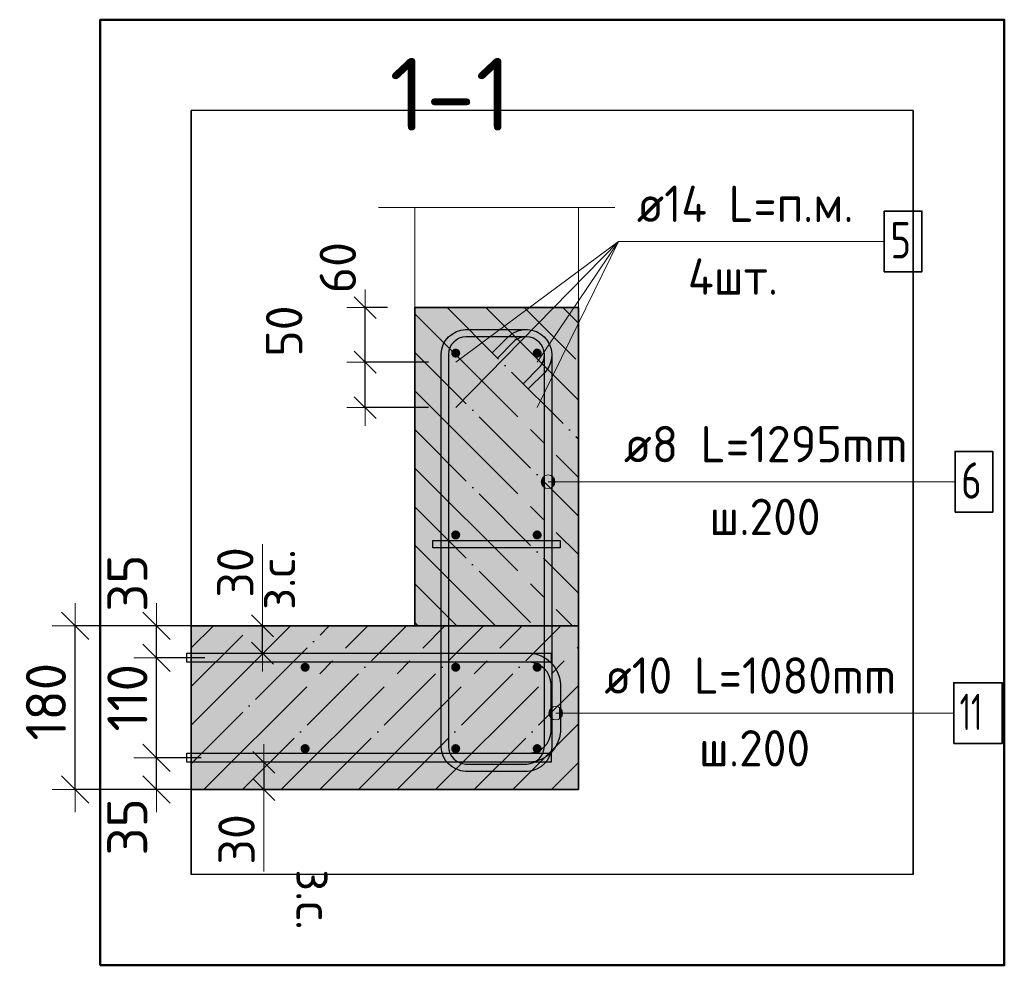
# Model space of a CAD drawing. Header units: millimetres. Extents: x -2995 to 60896, y -2809 to 57831.
# Tile 139 of 169: x 39419 to 40501, y 40489 to 41529. Entities that reach past the tile are written whole.
import ezdxf

# ---------------------------------------------------------------- set-up
doc = ezdxf.new("R2010")
doc.units = ezdxf.units.MM
doc.header["$PDMODE"] = 65
doc.linetypes.add('______11', pattern=[100, 80, -10, 0, -10])
doc.linetypes.add('______5', pattern=[220, 160, -20, 20, -20])
for name, color, linetype, lineweight in [('Standard', 7, 'Continuous', 25), ('Арм.стержн. Арматура края', 96, 'Continuous', 35), ('Арм.стержн. вертикальными 1', 22, 'Continuous', 35), ('Арм.стержн. Доп. арматура', 180, 'Continuous', 35), ('Арм.стержн. Хомут', 240, 'Continuous', 35), ('Арм.стержн.горизонт. 1', 180, 'Continuous', 35), ('Размерная линия_ общее', 7, 'Continuous', 13), ('Размерная линия_ общее_1', 7, 'Continuous', 13)]:
    doc.layers.add(name, color=color, linetype=linetype, lineweight=lineweight)
doc.layers.add('Арм.стержн.Стяжки', color=7, linetype='Continuous', lineweight=35, true_color=0x501e0f)
doc.styles.add('ISOCPEUR', font='ISOCPEUR')
doc.dimstyles.new('DIMSTYLE_15', dxfattribs={"dimtxt": 40, "dimasz": 40, "dimexe": 0, "dimexo": 0, "dimgap": 20, "dimtad": 2, "dimdec": 0, "dimrnd": 5, "dimzin": 12, "dimdsep": 46, "dimtxsty": 'ISOCPEUR', "dimblk1": 'ALL_ML_STRICH', "dimblk2": 'ALL_ML_STRICH', "dimsah": 1, "dimcen": 0, "dimclrd": 7, "dimclre": 256, "dimclrt": 7, "dimadec": 0, "dimazin": 0, "dimtfac": 1, "dimtdec": 0, "dimtix": 1, "dimtmove": 2, "dimatfit": 3, "dimfxl": 0, "dimtvp": 1.2, "dimtzin": 0, "dimlwd": 0, "dimlwe": -3, "dimarcsym": 0})
doc.dimstyles.new('DIMSTYLE_3', dxfattribs={"dimtxt": 44, "dimasz": 50, "dimexe": 0, "dimexo": 0, "dimgap": 22, "dimtad": 2, "dimdec": 0, "dimrnd": 5, "dimzin": 12, "dimdsep": 46, "dimtxsty": 'ISOCPEUR', "dimblk1": 'ALL_ML_STRICH', "dimblk2": 'ALL_ML_STRICH', "dimsah": 1, "dimcen": 0, "dimclrd": 7, "dimclre": 256, "dimclrt": 7, "dimadec": 0, "dimazin": 0, "dimtfac": 1, "dimtdec": 0, "dimtix": 1, "dimtmove": 2, "dimatfit": 3, "dimfxl": 0, "dimtvp": 1.2, "dimtzin": 0, "dimlwd": 0, "dimlwe": -3, "dimarcsym": 0})
doc.dimstyles.new('DIMSTYLE_5', dxfattribs={"dimtxt": 44, "dimasz": 50, "dimexe": 0, "dimexo": 0, "dimgap": 22, "dimtad": 2, "dimdec": 0, "dimrnd": 5, "dimzin": 12, "dimdsep": 46, "dimtxsty": 'ISOCPEUR', "dimblk1": 'ALL_ML_STRICH', "dimblk2": 'ALL_ML_STRICH', "dimsah": 1, "dimcen": 0, "dimclrd": 7, "dimclre": 256, "dimclrt": 7, "dimadec": 0, "dimazin": 0, "dimtfac": 1, "dimtdec": 0, "dimtix": 1, "dimtmove": 2, "dimatfit": 3, "dimfxl": 0, "dimtzin": 0, "dimlwd": 0, "dimlwe": -3, "dimarcsym": 0})
doc.dimstyles.new('DIMSTYLE_8', dxfattribs={"dimtxt": 40, "dimasz": 40, "dimexe": 0, "dimexo": 0.001, "dimgap": 20, "dimtad": 2, "dimdec": 0, "dimrnd": 5, "dimzin": 12, "dimdsep": 46, "dimtxsty": 'ISOCPEUR', "dimblk1": 'ALL_ML_STRICH', "dimblk2": 'ALL_ML_STRICH', "dimsah": 1, "dimcen": 0, "dimse1": 1, "dimse2": 1, "dimclrd": 7, "dimclre": 256, "dimclrt": 7, "dimadec": 0, "dimazin": 0, "dimtfac": 1, "dimtdec": 0, "dimtix": 1, "dimtmove": 2, "dimatfit": 3, "dimfxl": 0, "dimtvp": 1.2, "dimtzin": 0, "dimlwd": 0, "dimlwe": -3, "dimarcsym": 0})

# ---------------------------------------------------------------- blocks, each defined once
blk = doc.blocks.new('ALL_ML_STRICH')
at = {"color": 0, "linetype": 'ByBlock', "lineweight": -2}
for p, q in [((0, -0.5), (0, 0.5)), ((-0.3, -0.3), (0.3, 0.3)), ((-1, 0), (0.5, 0))]:
    blk.add_line(p, q, dxfattribs=at)
blk = doc.blocks.new('*D465')
at = {"layer": 'DEFPOINTS', "color": 7, "linetype": 'Continuous', "lineweight": 13, "transparency": 33554687}
for p in [(39638.6, 40717.4), (39569.4, 40682.4), (39656.5, 40682.4)]:
    blk.add_point(p, dxfattribs=at)
at = {"layer": 'Размерная линия_ общее', "color": 253, "linetype": 'Continuous', "lineweight": -2, "true_color": 0xa0a0a0, "transparency": 33554687}
for p, q in [((39618.6, 40717.4), (39569.4, 40717.4)), ((39636.5, 40682.4), (39569.4, 40682.4))]:
    blk.add_line(p, q, dxfattribs=at)
at = {"layer": 'Размерная линия_ общее', "color": 7, "linetype": 'Continuous', "lineweight": -2, "transparency": 33554687}
blk.add_line((39569.4, 40682.4), (39569.4, 40717.4), dxfattribs=at)
at = {"layer": 'Размерная линия_ общее', "color": 7, "linetype": 'Continuous', "lineweight": 13, "transparency": 33554687, "xscale": 50, "yscale": 50, "zscale": 50}
for p, rotation in [((39569.4, 40717.4), 90), ((39569.4, 40682.4), 270)]:
    blk.add_blockref('ALL_ML_STRICH', p, dxfattribs=dict(at, rotation=rotation))
at = {"layer": 'Размерная линия_ общее', "color": 7, "linetype": 'Continuous', "lineweight": 13, "transparency": 33554687, "insert": (39537.3, 40641.3), "char_height": 44, "width": 88, "attachment_point": 5, "rotation": 90, "style": 'ISOCPEUR'}
blk.add_mtext('\\A1;{35}', dxfattribs=at)
blk = doc.blocks.new('*D466')
at = {"layer": 'DEFPOINTS', "color": 7, "linetype": 'Continuous', "lineweight": 13, "transparency": 33554687}
for p in [(39642.7, 40827.4), (39569.4, 40717.4), (39638.6, 40717.4)]:
    blk.add_point(p, dxfattribs=at)
at = {"layer": 'Размерная линия_ общее', "color": 253, "linetype": 'Continuous', "lineweight": -2, "true_color": 0xa0a0a0, "transparency": 33554687}
for p, q in [((39622.7, 40827.4), (39569.4, 40827.4)), ((39618.6, 40717.4), (39569.4, 40717.4))]:
    blk.add_line(p, q, dxfattribs=at)
at = {"layer": 'Размерная линия_ общее', "color": 7, "linetype": 'Continuous', "lineweight": -2, "transparency": 33554687}
blk.add_line((39569.4, 40717.4), (39569.4, 40827.4), dxfattribs=at)
at = {"layer": 'Размерная линия_ общее', "color": 7, "linetype": 'Continuous', "lineweight": 13, "transparency": 33554687, "xscale": 50, "yscale": 50, "zscale": 50}
for p, rotation in [((39569.4, 40827.4), 90), ((39569.4, 40717.4), 270)]:
    blk.add_blockref('ALL_ML_STRICH', p, dxfattribs=dict(at, rotation=rotation))
at = {"layer": 'Размерная линия_ общее', "color": 7, "linetype": 'Continuous', "lineweight": 13, "transparency": 33554687, "insert": (39537.4, 40783.4), "char_height": 44, "width": 132, "attachment_point": 5, "rotation": 90, "style": 'ISOCPEUR'}
blk.add_mtext('\\A1;{110}', dxfattribs=at)
blk = doc.blocks.new('*D467')
at = {"layer": 'DEFPOINTS', "color": 7, "linetype": 'Continuous', "lineweight": 13, "transparency": 33554687}
for p in [(39648.6, 40862.4), (39569.4, 40827.4), (39642.7, 40827.4)]:
    blk.add_point(p, dxfattribs=at)
at = {"layer": 'Размерная линия_ общее', "color": 253, "linetype": 'Continuous', "lineweight": -2, "true_color": 0xa0a0a0, "transparency": 33554687}
for p, q in [((39628.6, 40862.4), (39569.4, 40862.4)), ((39622.7, 40827.4), (39569.4, 40827.4))]:
    blk.add_line(p, q, dxfattribs=at)
at = {"layer": 'Размерная линия_ общее', "color": 7, "linetype": 'Continuous', "lineweight": -2, "transparency": 33554687}
blk.add_line((39569.4, 40827.4), (39569.4, 40862.4), dxfattribs=at)
at = {"layer": 'Размерная линия_ общее', "color": 7, "linetype": 'Continuous', "lineweight": 13, "transparency": 33554687, "xscale": 50, "yscale": 50, "zscale": 50}
for p, rotation in [((39569.4, 40862.4), 90), ((39569.4, 40827.4), 270)]:
    blk.add_blockref('ALL_ML_STRICH', p, dxfattribs=dict(at, rotation=rotation))
at = {"layer": 'Размерная линия_ общее', "color": 7, "linetype": 'Continuous', "lineweight": 13, "transparency": 33554687, "insert": (39537.4, 40909.4), "char_height": 44, "width": 88, "attachment_point": 5, "rotation": 90, "style": 'ISOCPEUR'}
blk.add_mtext('\\A1;{35}', dxfattribs=at)
blk = doc.blocks.new('*D468')
at = {"layer": 'DEFPOINTS', "color": 7, "linetype": 'Continuous', "lineweight": 13, "transparency": 33554687}
for p in [(39643, 40862.4), (39479.9, 40682.4), (39636.5, 40682.4)]:
    blk.add_point(p, dxfattribs=at)
at = {"layer": 'Размерная линия_ общее', "color": 253, "linetype": 'Continuous', "lineweight": -2, "true_color": 0xa0a0a0, "transparency": 33554687}
for p, q in [((39623, 40862.4), (39479.9, 40862.4)), ((39616.5, 40682.4), (39479.9, 40682.4))]:
    blk.add_line(p, q, dxfattribs=at)
at = {"layer": 'Размерная линия_ общее', "color": 7, "linetype": 'Continuous', "lineweight": -2, "transparency": 33554687}
blk.add_line((39479.9, 40682.4), (39479.9, 40862.4), dxfattribs=at)
at = {"layer": 'Размерная линия_ общее', "color": 7, "linetype": 'Continuous', "lineweight": 13, "transparency": 33554687, "xscale": 50, "yscale": 50, "zscale": 50}
for p, rotation in [((39479.9, 40862.4), 90), ((39479.9, 40682.4), 270)]:
    blk.add_blockref('ALL_ML_STRICH', p, dxfattribs=dict(at, rotation=rotation))
at = {"layer": 'Размерная линия_ общее', "color": 7, "linetype": 'Continuous', "lineweight": 13, "transparency": 33554687, "insert": (39447.9, 40779), "char_height": 44, "width": 132, "attachment_point": 5, "rotation": 90, "style": 'ISOCPEUR'}
blk.add_mtext('\\A1;{180}', dxfattribs=at)
blk = doc.blocks.new('*D469')
at = {"layer": 'DEFPOINTS', "color": 7, "linetype": 'Continuous', "lineweight": 13, "transparency": 33554687}
for p in [(39678.6, 40712.4), (39687.4, 40712.4), (39678.6, 40682.4)]:
    blk.add_point(p, dxfattribs=at)
at = {"layer": 'Размерная линия_ общее_1', "color": 7, "linetype": 'Continuous', "lineweight": -2, "transparency": 33554687}
blk.add_line((39687.4, 40712.4), (39687.4, 40682.4), dxfattribs=at)
at = {"layer": 'Размерная линия_ общее_1', "color": 7, "linetype": 'Continuous', "lineweight": 13, "transparency": 33554687, "xscale": 40, "yscale": 40, "zscale": 40}
for p, rotation in [((39687.4, 40712.4), 90), ((39687.4, 40682.4), 270)]:
    blk.add_blockref('ALL_ML_STRICH', p, dxfattribs=dict(at, rotation=rotation))
at = {"layer": 'Размерная линия_ общее_1', "color": 7, "linetype": 'Continuous', "lineweight": 13, "transparency": 33554687, "insert": (39657.4, 40627.6), "char_height": 40, "width": 80, "attachment_point": 5, "rotation": 90, "style": 'ISOCPEUR'}
blk.add_mtext('\\A1;{30}', dxfattribs=at)
at = {"layer": 'Размерная линия_ общее_1', "color": 7, "linetype": 'Continuous', "lineweight": 13, "transparency": 33554687, "insert": (39763.1, 40594.8), "char_height": 40, "width": 2, "attachment_point": 1, "rotation": 270, "line_spacing_factor": 0.60241, "style": 'ISOCPEUR'}
blk.add_mtext('з.с.', dxfattribs=at)
blk = doc.blocks.new('*D470')
at = {"layer": 'DEFPOINTS', "color": 7, "linetype": 'Continuous', "lineweight": 13, "transparency": 33554687}
for p in [(39677.3, 40862.4), (39677.3, 40832.4), (39686, 40832.4)]:
    blk.add_point(p, dxfattribs=at)
at = {"layer": 'Размерная линия_ общее_1', "color": 7, "linetype": 'Continuous', "lineweight": -2, "transparency": 33554687}
blk.add_line((39686, 40832.4), (39686, 40862.4), dxfattribs=at)
at = {"layer": 'Размерная линия_ общее_1', "color": 7, "linetype": 'Continuous', "lineweight": 13, "transparency": 33554687, "xscale": 40, "yscale": 40, "zscale": 40}
for p, rotation in [((39686, 40862.4), 90), ((39686, 40832.4), 270)]:
    blk.add_blockref('ALL_ML_STRICH', p, dxfattribs=dict(at, rotation=rotation))
at = {"layer": 'Размерная линия_ общее_1', "color": 7, "linetype": 'Continuous', "lineweight": 13, "transparency": 33554687, "insert": (39681.8, 40880), "char_height": 40, "width": 2, "attachment_point": 1, "rotation": 90, "line_spacing_factor": 0.60241, "style": 'ISOCPEUR'}
blk.add_mtext('з.с.', dxfattribs=at)
at = {"layer": 'Размерная линия_ общее_1', "color": 7, "linetype": 'Continuous', "lineweight": 13, "transparency": 33554687, "insert": (39656, 40921.2), "char_height": 40, "width": 80, "attachment_point": 5, "rotation": 90, "style": 'ISOCPEUR'}
blk.add_mtext('\\A1;{30}', dxfattribs=at)
blk = doc.blocks.new('*D471')
at = {"layer": 'DEFPOINTS', "color": 7, "linetype": 'Continuous', "lineweight": 13, "transparency": 33554687}
for p in [(39898.3, 41152.4), (39798.7, 41102.4), (39898.3, 41102.4)]:
    blk.add_point(p, dxfattribs=at)
at = {"layer": 'Размерная линия_ общее_1', "color": 253, "linetype": 'Continuous', "lineweight": -2, "true_color": 0xa0a0a0, "transparency": 33554687}
for p, q in [((39868.3, 41152.4), (39798.7, 41152.4)), ((39868.3, 41102.4), (39798.7, 41102.4))]:
    blk.add_line(p, q, dxfattribs=at)
at = {"layer": 'Размерная линия_ общее_1', "color": 7, "linetype": 'Continuous', "lineweight": -2, "transparency": 33554687}
blk.add_line((39798.7, 41102.4), (39798.7, 41152.4), dxfattribs=at)
at = {"layer": 'Размерная линия_ общее_1', "color": 7, "linetype": 'Continuous', "lineweight": 13, "transparency": 33554687, "xscale": 40, "yscale": 40, "zscale": 40}
for p, rotation in [((39798.7, 41152.4), 90), ((39798.7, 41102.4), 270)]:
    blk.add_blockref('ALL_ML_STRICH', p, dxfattribs=dict(at, rotation=rotation))
at = {"layer": 'Размерная линия_ общее_1', "color": 7, "linetype": 'Continuous', "lineweight": 13, "transparency": 33554687, "insert": (39709.7, 41186.6), "char_height": 40, "width": 80, "attachment_point": 5, "rotation": 90, "style": 'ISOCPEUR'}
blk.add_mtext('\\A1;{50}', dxfattribs=at)
blk = doc.blocks.new('*D472')
at = {"layer": 'DEFPOINTS', "color": 7, "linetype": 'Continuous', "lineweight": 13, "transparency": 33554687}
for p in [(39853.3, 41212.4), (39798.7, 41152.4), (39898.3, 41152.4)]:
    blk.add_point(p, dxfattribs=at)
at = {"layer": 'Размерная линия_ общее_1', "color": 253, "linetype": 'Continuous', "lineweight": -2, "true_color": 0xa0a0a0, "transparency": 33554687}
for p, q in [((39823.3, 41212.4), (39798.7, 41212.4)), ((39868.3, 41152.4), (39798.7, 41152.4))]:
    blk.add_line(p, q, dxfattribs=at)
at = {"layer": 'Размерная линия_ общее_1', "color": 7, "linetype": 'Continuous', "lineweight": -2, "transparency": 33554687}
blk.add_line((39798.7, 41152.4), (39798.7, 41212.4), dxfattribs=at)
at = {"layer": 'Размерная линия_ общее_1', "color": 7, "linetype": 'Continuous', "lineweight": 13, "transparency": 33554687, "xscale": 40, "yscale": 40, "zscale": 40}
for p, rotation in [((39798.7, 41212.4), 90), ((39798.7, 41152.4), 270)]:
    blk.add_blockref('ALL_ML_STRICH', p, dxfattribs=dict(at, rotation=rotation))
at = {"layer": 'Размерная линия_ общее_1', "color": 7, "linetype": 'Continuous', "lineweight": 13, "transparency": 33554687, "insert": (39768.7, 41256.4), "char_height": 40, "width": 80, "attachment_point": 5, "rotation": 90, "style": 'ISOCPEUR'}
blk.add_mtext('\\A1;{60}', dxfattribs=at)

msp = doc.modelspace()

# ---------------------------------------------------------------- hatches: boundary and pattern name
at = {"linetype": 'Continuous', "lineweight": -3, "transparency": 33554687}
msp.add_hatch(color=7, dxfattribs=at).paths.add_polyline_path([(39853.3, 40862.4), (40033.3, 40862.4), (40033.3, 41212.4), (39853.3, 41212.4)])
at = {"layer": 'Арм.стержн. Арматура края', "linetype": 'Continuous', "lineweight": 13, "transparency": 33554687}
for points in [[(40001.8, 40762.7), (40001.8, 40770.2), (40000.8, 40766.4)], [(40004.5, 40760), (40004.5, 40772.9), (40001.8, 40770.2)], [(40004.5, 40760), (40001.8, 40770.2), (40001.8, 40762.7)], [(40008.3, 40758.9), (40008.3, 40773.9), (40004.5, 40772.9)], [(40008.3, 40758.9), (40004.5, 40772.9), (40004.5, 40760)], [(40012, 40760), (40012, 40772.9), (40008.3, 40773.9)], [(40012, 40760), (40008.3, 40773.9), (40008.3, 40758.9)], [(40014.7, 40762.7), (40014.7, 40770.2), (40012, 40772.9)], [(40014.7, 40762.7), (40012, 40772.9), (40012, 40760)], [(40014.7, 40770.2), (40014.7, 40762.7), (40015.8, 40766.4)]]:
    msp.add_hatch(color=7, dxfattribs=at).paths.add_polyline_path(points)
at = {"layer": 'Арм.стержн. вертикальными 1', "linetype": 'Continuous', "lineweight": 50, "transparency": 33554687}
for points in [[(39903.3, 41162.4), (39902.9, 41164.3), (39901.8, 41165.9), (39900.2, 41167), (39898.3, 41167.4), (39896.3, 41167), (39894.7, 41165.9), (39893.6, 41164.3), (39893.3, 41162.4), (39893.6, 41160.5), (39894.7, 41158.9), (39896.3, 41157.8), (39898.3, 41157.4), (39900.2, 41157.8), (39901.8, 41158.9), (39902.9, 41160.5)], [(39992.8, 41162.4), (39992.4, 41164.3), (39991.3, 41165.9), (39989.7, 41167), (39987.8, 41167.4), (39985.9, 41167), (39984.3, 41165.9), (39983.2, 41164.3), (39982.8, 41162.4), (39983.2, 41160.5), (39984.3, 41158.9), (39985.9, 41157.8), (39987.8, 41157.4), (39989.7, 41157.8), (39991.3, 41158.9), (39992.4, 41160.5)], [(39903.3, 40962.4), (39902.9, 40964.3), (39901.8, 40965.9), (39900.2, 40967), (39898.3, 40967.4), (39896.3, 40967), (39894.7, 40965.9), (39893.6, 40964.3), (39893.3, 40962.4), (39893.6, 40960.5), (39894.7, 40958.9), (39896.3, 40957.8), (39898.3, 40957.4), (39900.2, 40957.8), (39901.8, 40958.9), (39902.9, 40960.5)], [(39992.8, 40962.4), (39992.4, 40964.3), (39991.3, 40965.9), (39989.7, 40967), (39987.8, 40967.4), (39985.9, 40967), (39984.3, 40965.9), (39983.2, 40964.3), (39982.8, 40962.4), (39983.2, 40960.5), (39984.3, 40958.9), (39985.9, 40957.8), (39987.8, 40957.4), (39989.7, 40957.8), (39991.3, 40958.9), (39992.4, 40960.5)], [(39737.8, 40816.9), (39737.4, 40818.8), (39736.3, 40820.4), (39734.7, 40821.5), (39732.8, 40821.9), (39730.8, 40821.5), (39729.2, 40820.4), (39728.1, 40818.8), (39727.8, 40816.9), (39728.1, 40815), (39729.2, 40813.4), (39730.8, 40812.3), (39732.8, 40811.9), (39734.7, 40812.3), (39736.3, 40813.4), (39737.4, 40815)], [(39903.3, 40816.9), (39902.9, 40818.8), (39901.8, 40820.4), (39900.2, 40821.5), (39898.3, 40821.9), (39896.3, 40821.5), (39894.7, 40820.4), (39893.6, 40818.8), (39893.3, 40816.9), (39893.6, 40815), (39894.7, 40813.4), (39896.3, 40812.3), (39898.3, 40811.9), (39900.2, 40812.3), (39901.8, 40813.4), (39902.9, 40815)], [(39992.8, 40816.9), (39992.4, 40818.8), (39991.3, 40820.4), (39989.7, 40821.5), (39987.8, 40821.9), (39985.9, 40821.5), (39984.3, 40820.4), (39983.2, 40818.8), (39982.8, 40816.9), (39983.2, 40815), (39984.3, 40813.4), (39985.9, 40812.3), (39987.8, 40811.9), (39989.7, 40812.3), (39991.3, 40813.4), (39992.4, 40815)], [(39737.8, 40727.4), (39737.4, 40729.3), (39736.3, 40730.9), (39734.7, 40732), (39732.8, 40732.4), (39730.8, 40732), (39729.2, 40730.9), (39728.1, 40729.3), (39727.8, 40727.4), (39728.1, 40725.5), (39729.2, 40723.8), (39730.8, 40722.8), (39732.8, 40722.4), (39734.7, 40722.8), (39736.3, 40723.8), (39737.4, 40725.5)], [(39903.3, 40727.4), (39902.9, 40729.3), (39901.8, 40730.9), (39900.2, 40732), (39898.3, 40732.4), (39896.3, 40732), (39894.7, 40730.9), (39893.6, 40729.3), (39893.3, 40727.4), (39893.6, 40725.5), (39894.7, 40723.8), (39896.3, 40722.8), (39898.3, 40722.4), (39900.2, 40722.8), (39901.8, 40723.8), (39902.9, 40725.5)], [(39992.8, 40727.4), (39992.4, 40729.3), (39991.3, 40730.9), (39989.7, 40732), (39987.8, 40732.4), (39985.9, 40732), (39984.3, 40730.9), (39983.2, 40729.3), (39982.8, 40727.4), (39983.2, 40725.5), (39984.3, 40723.8), (39985.9, 40722.8), (39987.8, 40722.4), (39989.7, 40722.8), (39991.3, 40723.8), (39992.4, 40725.5)]]:
    msp.add_hatch(color=4, dxfattribs=at).paths.add_polyline_path(points)
at = {"layer": 'Арм.стержн. Доп. арматура', "linetype": 'Continuous', "lineweight": 50, "transparency": 33554687}
for points in [[(39905.3, 41152.4), (39904.7, 41155.1), (39903.2, 41157.4), (39900.9, 41158.9), (39898.3, 41159.4), (39895.6, 41158.9), (39893.3, 41157.4), (39891.8, 41155.1), (39891.3, 41152.4), (39891.8, 41149.7), (39893.3, 41147.5), (39895.6, 41145.9), (39898.3, 41145.4), (39900.9, 41145.9), (39903.2, 41147.5), (39904.7, 41149.7)], [(39994.8, 41152.4), (39994.3, 41155.1), (39992.7, 41157.4), (39990.5, 41158.9), (39987.8, 41159.4), (39985.1, 41158.9), (39982.8, 41157.4), (39981.3, 41155.1), (39980.8, 41152.4), (39981.3, 41149.7), (39982.8, 41147.5), (39985.1, 41145.9), (39987.8, 41145.4), (39990.5, 41145.9), (39992.7, 41147.5), (39994.3, 41149.7)], [(39905.3, 41102.4), (39904.7, 41105.1), (39903.2, 41107.4), (39900.9, 41108.9), (39898.3, 41109.4), (39895.6, 41108.9), (39893.3, 41107.4), (39891.8, 41105.1), (39891.3, 41102.4), (39891.8, 41099.7), (39893.3, 41097.5), (39895.6, 41095.9), (39898.3, 41095.4), (39900.9, 41095.9), (39903.2, 41097.5), (39904.7, 41099.7)], [(39994.8, 41102.4), (39994.3, 41105.1), (39992.7, 41107.4), (39990.5, 41108.9), (39987.8, 41109.4), (39985.1, 41108.9), (39982.8, 41107.4), (39981.3, 41105.1), (39980.8, 41102.4), (39981.3, 41099.7), (39982.8, 41097.5), (39985.1, 41095.9), (39987.8, 41095.4), (39990.5, 41095.9), (39992.7, 41097.5), (39994.3, 41099.7)]]:
    msp.add_hatch(color=7, dxfattribs=at).paths.add_polyline_path(points)
at = {"layer": 'Арм.стержн. Хомут', "linetype": 'Continuous', "lineweight": 13, "transparency": 33554687}
for points in [[(39993.3, 41017.2), (39993.3, 41024.7), (39992.3, 41020.9)], [(39996, 41014.5), (39996, 41027.4), (39993.3, 41024.7)], [(39996, 41014.5), (39993.3, 41024.7), (39993.3, 41017.2)], [(39999.8, 41013.4), (39999.8, 41028.4), (39996, 41027.4)], [(39999.8, 41013.4), (39996, 41027.4), (39996, 41014.5)], [(40003.5, 41014.5), (40003.5, 41027.4), (39999.8, 41028.4)], [(40003.5, 41014.5), (39999.8, 41028.4), (39999.8, 41013.4)], [(40006.2, 41017.2), (40006.2, 41024.7), (40003.5, 41027.4)], [(40006.2, 41017.2), (40003.5, 41027.4), (40003.5, 41014.5)], [(40006.2, 41024.7), (40006.2, 41017.2), (40007.3, 41020.9)]]:
    msp.add_hatch(color=7, dxfattribs=at).paths.add_polyline_path(points)
at = {"layer": 'Размерная линия_ общее', "linetype": 'Continuous', "lineweight": -3, "true_color": 0xc7c7c7, "transparency": 33554687}
msp.add_hatch(color=9, dxfattribs=at).paths.add_polyline_path([(40033.3, 40682.4), (40033.3, 40862.4), (39607.6, 40862.4), (39607.6, 40682.4)])

# ---------------------------------------------------------------- linework, layer by layer
at = {"color": 7, "linetype": 'Continuous', "lineweight": 35, "transparency": 33554687}
for p, q in [((39853.3, 41212.4), (39853.3, 40862.4)), ((40033.3, 41212.4), (39853.3, 41212.4)), ((40033.3, 40862.4), (40033.3, 41212.4)), ((39853.3, 40862.4), (40033.3, 40862.4))]:
    msp.add_line(p, q, dxfattribs=at)
at = {"color": 253, "linetype": '______5', "lineweight": -3, "true_color": 0xababab, "transparency": 33554687}
for p, q in [((39853.3, 41205.6), (40033.3, 41025.6)), ((39931.3, 41212.4), (40033.3, 41110.5)), ((40016.2, 41212.4), (40033.3, 41195.3)), ((39853.3, 41120.8), (40033.3, 40940.8)), ((39853.3, 41035.9), (40026.8, 40862.4)), ((39853.3, 40951), (39941.9, 40862.4)), ((39853.3, 40866.2), (39857, 40862.4))]:
    msp.add_line(p, q, dxfattribs=at)
at = {"color": 253, "linetype": '______11', "lineweight": -3, "true_color": 0xababab, "transparency": 33554687}
for p, q in [((39888.9, 41212.4), (40033.3, 41068)), ((39973.7, 41212.4), (40033.3, 41152.9)), ((39853.3, 41163.2), (40033.3, 40983.2)), ((39853.3, 41078.3), (40033.3, 40898.3)), ((39853.3, 40993.5), (39984.3, 40862.4)), ((39853.3, 40908.6), (39899.5, 40862.4))]:
    msp.add_line(p, q, dxfattribs=at)
at = {"layer": 'Standard', "color": 52, "linetype": 'Continuous', "lineweight": -3, "transparency": 33554687}
for p, q in [((40401.3, 41429.1), (39607.6, 41429.1)), ((40401.3, 41429.1), (39607.6, 41429.1)), ((39607.6, 41429.1), (39607.6, 40589.1)), ((39607.6, 40589.1), (39607.6, 41429.1)), ((40401.3, 41429.1), (40401.3, 40589.1)), ((40401.3, 40589.1), (40401.3, 41429.1)), ((40401.3, 40589.1), (39607.6, 40589.1)), ((40401.3, 40589.1), (39607.6, 40589.1))]:
    msp.add_line(p, q, dxfattribs=at)
at = {"layer": 'Standard', "color": 7, "linetype": 'Continuous', "lineweight": 13, "transparency": 33554687}
for p, q in [((39813.3, 41322.4), (40073.3, 41322.4)), ((39686, 40862.4), (39686, 40952.4)), ((39687.4, 40682.4), (39687.4, 40592.4))]:
    msp.add_line(p, q, dxfattribs=at)
at = {"layer": 'Standard', "color": 7, "linetype": 'Continuous', "lineweight": 50, "transparency": 33554687}
msp.add_lwpolyline([(39507.6, 40489.1), (40501.3, 40489.1), (40501.3, 41529.1), (39507.6, 41529.1), (39507.6, 40489.1)], dxfattribs=at)
at = {"layer": 'Standard', "color": 7, "linetype": 'Continuous', "lineweight": 13, "transparency": 33554687}
msp.add_lwpolyline([(40033.3, 41212.4), (39853.3, 41212.4), (39853.3, 41322.4), (40033.3, 41322.4), (40033.3, 41212.4)], close=True, dxfattribs=at)
at = {"layer": 'Арм.стержн. Арматура края', "color": 7, "linetype": 'Continuous', "lineweight": 13, "transparency": 33554687}
for p, q in [((40008.3, 40773.9), (40008.3, 40773.9)), ((40000.8, 40766.4), (40000.8, 40766.4)), ((40041.7, 40766.4), (40008.3, 40766.4)), ((40008.3, 40758.9), (40008.3, 40758.9)), ((40015.8, 40766.4), (40015.8, 40766.4)), ((40041.7, 40766.4), (40445.7, 40766.4))]:
    msp.add_line(p, q, dxfattribs=at)
at = {"layer": 'Арм.стержн. Арматура края', "color": 4, "linetype": 'Continuous', "lineweight": 25, "transparency": 33554687}
msp.add_lwpolyline([(39602.6, 40722.4), (39979.2, 40722.4), (39983.7, 40723), (39988.3, 40724.5), (39992.5, 40726.9), (39995.9, 40729.7), (39998.8, 40733.2), (40001.1, 40737.3), (40002.6, 40741.9), (40003.3, 40746.4), (40003.3, 40798.4), (40002.6, 40802.9), (40001.1, 40807.5), (39998.8, 40811.7), (39995.9, 40815.1), (39992.5, 40817.9), (39988.3, 40820.3), (39983.7, 40821.8), (39979.2, 40822.4), (39602.6, 40822.4), (39602.6, 40832.4), (39979.9, 40832.4), (39986, 40831.6), (39992.4, 40829.5), (39998.2, 40826.2), (40003, 40822.2), (40007, 40817.4), (40010.3, 40811.5), (40012.4, 40805.2), (40013.3, 40799.1), (40013.3, 40745.8), (40012.4, 40739.7), (40010.3, 40733.3), (40007, 40727.5), (40003, 40722.6), (39998.2, 40718.6), (39992.4, 40715.3), (39986, 40713.3), (39979.9, 40712.4), (39602.6, 40712.4), (39602.6, 40722.4)], dxfattribs=at)
at = {"layer": 'Арм.стержн. Арматура края', "color": 7, "linetype": 'Continuous', "lineweight": 35, "transparency": 33554687}
msp.add_lwpolyline([(40445.7, 40733.1), (40499, 40733.1), (40499, 40799.8), (40445.7, 40799.8), (40445.7, 40733.1)], dxfattribs=at)
at = {"layer": 'Арм.стержн. Арматура края', "color": 7, "linetype": 'Continuous', "lineweight": 13, "transparency": 33554687}
msp.add_circle((40008.3, 40766.4), 7.5, dxfattribs=at)
at = {"layer": 'Арм.стержн. Доп. арматура', "color": 7, "linetype": 'Continuous', "lineweight": 13, "transparency": 33554687}
for q in [(39898.3, 41102.4), (39898.3, 41152.4), (39987.8, 41152.4), (39987.8, 41102.4), (40369.4, 41285.3)]:
    msp.add_line((40077.4, 41285.3), q, dxfattribs=at)
at = {"layer": 'Арм.стержн. Доп. арматура', "color": 7, "linetype": 'Continuous', "lineweight": 35, "transparency": 33554687}
msp.add_lwpolyline([(40369.4, 41251.9), (40410.7, 41251.9), (40410.7, 41318.6), (40369.4, 41318.6), (40369.4, 41251.9)], dxfattribs=at)
at = {"layer": 'Арм.стержн. Хомут', "color": 7, "linetype": 'Continuous', "lineweight": 13, "transparency": 33554687}
for p, q in [((39992.3, 41020.9), (39992.3, 41020.9)), ((39999.8, 41028.4), (39999.8, 41028.4)), ((40063.2, 41020.9), (39999.8, 41020.9)), ((40007.3, 41020.9), (40007.3, 41020.9)), ((40063.2, 41020.9), (40447.2, 41020.9)), ((39999.8, 41013.4), (39999.8, 41013.4))]:
    msp.add_line(p, q, dxfattribs=at)
at = {"layer": 'Арм.стержн. Хомут', "color": 40, "linetype": 'Continuous', "lineweight": 25, "transparency": 33554687}
msp.add_lwpolyline([(39972.3, 41128.7), (39990.2, 41146.5), (39991.4, 41148), (39992.5, 41149.5), (39993.5, 41151.1), (39994.3, 41152.8), (39994.9, 41154.5), (39995.4, 41156.3), (39995.7, 41158.1), (39995.8, 41160), (39995.8, 41161.2), (39995.3, 41164.8), (39994.1, 41168.5), (39992.2, 41171.8), (39989.9, 41174.5), (39987.2, 41176.8), (39983.8, 41178.7), (39980.2, 41179.9), (39976.6, 41180.4), (39909.5, 41180.4), (39905.9, 41179.9), (39902.2, 41178.7), (39898.9, 41176.8), (39896.1, 41174.5), (39893.8, 41171.8), (39892, 41168.5), (39890.8, 41164.8), (39890.3, 41161.2), (39890.3, 40729.6), (39890.8, 40726), (39892, 40722.3), (39893.8, 40719), (39896.1, 40716.2), (39898.9, 40714), (39902.2, 40712.1), (39905.9, 40710.9), (39909.5, 40710.4), (39976.6, 40710.4), (39980.2, 40710.9), (39983.8, 40712.1), (39987.2, 40714), (39989.9, 40716.2), (39992.2, 40719), (39994.1, 40722.3), (39995.3, 40726), (39995.8, 40729.6), (39995.8, 41161.2), (39995.3, 41164.8), (39994.1, 41168.5), (39992.2, 41171.8), (39989.9, 41174.5), (39987.2, 41176.8), (39983.8, 41178.7), (39980.2, 41179.9), (39976.6, 41180.4), (39975.4, 41180.4), (39973.5, 41180.3), (39971.7, 41180), (39969.9, 41179.5), (39968.1, 41178.9), (39966.5, 41178.1), (39964.9, 41177.2), (39963.3, 41176.1), (39961.9, 41174.8), (39944.1, 41157), (39938.4, 41162.6), (39956.5, 41180.7), (39958.4, 41182.3), (39960.5, 41183.9), (39962.7, 41185.2), (39965.1, 41186.3), (39967.5, 41187.2), (39970, 41187.8), (39972.6, 41188.2), (39975.1, 41188.4), (39977.1, 41188.4), (39982, 41187.7), (39987.1, 41186.1), (39991.7, 41183.4), (39995.6, 41180.2), (39998.8, 41176.4), (40001.4, 41171.7), (40003.1, 41166.6), (40003.8, 41161.7), (40003.8, 40729.1), (40003.1, 40724.2), (40001.4, 40719.1), (39998.8, 40714.4), (39995.6, 40710.6), (39991.7, 40707.4), (39987.1, 40704.7), (39982, 40703.1), (39977.1, 40702.4), (39908.9, 40702.4), (39904.1, 40703.1), (39899, 40704.7), (39894.3, 40707.4), (39890.4, 40710.6), (39887.2, 40714.4), (39884.6, 40719.1), (39882.9, 40724.2), (39882.3, 40729.1), (39882.3, 41161.7), (39882.9, 41166.6), (39884.6, 41171.7), (39887.2, 41176.4), (39890.4, 41180.2), (39894.3, 41183.4), (39899, 41186.1), (39904.1, 41187.7), (39908.9, 41188.4), (39977.1, 41188.4), (39982, 41187.7), (39987.1, 41186.1), (39991.7, 41183.4), (39995.6, 41180.2), (39998.8, 41176.4), (40001.4, 41171.7), (40003.1, 41166.6), (40003.8, 41161.7), (40003.8, 41159.7), (40003.6, 41157.2), (40003.2, 41154.6), (40002.5, 41152.1), (40001.7, 41149.7), (40000.6, 41147.4), (39999.2, 41145.1), (39997.7, 41143), (39996.1, 41141.1), (39978, 41123), (39972.3, 41128.7)], dxfattribs=at)
at = {"layer": 'Арм.стержн. Хомут', "color": 7, "linetype": 'Continuous', "lineweight": 35, "transparency": 33554687}
msp.add_lwpolyline([(40447.2, 40987.6), (40488.6, 40987.6), (40488.6, 41054.3), (40447.2, 41054.3), (40447.2, 40987.6)], dxfattribs=at)
at = {"layer": 'Арм.стержн. Хомут', "color": 7, "linetype": 'Continuous', "lineweight": 13, "transparency": 33554687}
msp.add_circle((39999.8, 41020.9), 7.5, dxfattribs=at)
at = {"layer": 'Арм.стержн.горизонт. 1', "color": 52, "linetype": 'Continuous', "lineweight": 25, "transparency": 33554687}
for p, q in [((40033.3, 40862.4), (40033.3, 40862.4)), ((40033.3, 40682.4), (40033.3, 40682.4))]:
    msp.add_line(p, q, dxfattribs=at)
at = {"layer": 'Арм.стержн.горизонт. 1', "color": 4, "linetype": 'Continuous', "lineweight": 25, "transparency": 33554687}
for points in [[(40003.3, 40822.4), (39602.6, 40822.4), (39602.6, 40832.4), (40003.3, 40832.4), (40003.3, 40822.4)], [(40003.3, 40712.4), (39602.6, 40712.4), (39602.6, 40722.4), (40003.3, 40722.4), (40003.3, 40712.4)]]:
    msp.add_lwpolyline(points, dxfattribs=at)
at = {"layer": 'Арм.стержн.Стяжки', "color": 40, "linetype": 'Continuous', "lineweight": 25, "transparency": 33554687}
msp.add_lwpolyline([(39873.2, 40956.4), (40013.2, 40956.4), (40013.2, 40948.4), (39873.2, 40948.4), (39873.2, 40956.4)], dxfattribs=at)
at = {"layer": 'Размерная линия_ общее', "color": 7, "linetype": 'Continuous', "lineweight": 25, "transparency": 33554687}
msp.add_line((39607.6, 40632.4), (39607.6, 40912.4), dxfattribs=at)
at = {"layer": 'Размерная линия_ общее', "color": 253, "linetype": '______11', "lineweight": -3, "true_color": 0xababab, "transparency": 33554687}
for p, q in [((39607.6, 40795.6), (39674.4, 40862.4)), ((39607.6, 40710.8), (39759.2, 40862.4)), ((39664.1, 40682.4), (39844.1, 40862.4)), ((39748.9, 40682.4), (39928.9, 40862.4)), ((39833.8, 40682.4), (40013.8, 40862.4)), ((39918.6, 40682.4), (40033.3, 40797)), ((40003.5, 40682.4), (40033.3, 40712.2))]:
    msp.add_line(p, q, dxfattribs=at)
at = {"layer": 'Размерная линия_ общее', "color": 253, "linetype": '______5', "lineweight": -3, "true_color": 0xababab, "transparency": 33554687}
for p, q in [((39607.6, 40838.1), (39631.9, 40862.4)), ((39607.6, 40753.2), (39716.8, 40862.4)), ((39621.6, 40682.4), (39801.6, 40862.4)), ((39706.5, 40682.4), (39886.5, 40862.4)), ((39791.3, 40682.4), (39971.3, 40862.4)), ((39876.2, 40682.4), (40033.3, 40839.5)), ((39961, 40682.4), (40033.3, 40754.6))]:
    msp.add_line(p, q, dxfattribs=at)
at = {"layer": 'Размерная линия_ общее', "color": 7, "linetype": 'Continuous', "lineweight": 35, "transparency": 33554687}
for p, q in [((39853.3, 40862.4), (39607.6, 40862.4)), ((40033.3, 40862.4), (39853.3, 40862.4)), ((40033.3, 40682.4), (40033.3, 40862.4)), ((39607.6, 40682.4), (40033.3, 40682.4))]:
    msp.add_line(p, q, dxfattribs=at)

# ---------------------------------------------------------------- texts
at = {"layer": 'Standard', "color": 7, "linetype": 'Continuous', "lineweight": 13, "transparency": 33554687, "insert": (39892.7, 41487), "char_height": 80, "width": 165.565, "attachment_point": 2, "style": 'ISOCPEUR'}
msp.add_mtext('\\A1;{\\fISOCPEUR|i0|b0;\\H80.000000;\\W1.000000;\\C7;1-1}\\P', dxfattribs=at)
at = {"layer": 'Арм.стержн. Арматура края', "color": 7, "linetype": 'Continuous', "lineweight": 25, "transparency": 33554687, "char_height": 40, "attachment_point": 7, "style": 'ISOCPEUR'}
for s, insert, width in [('\\W0.94;ø10 L=1080mm ', (40061.7, 40787.8), 382.615), ('\\W0.62;11', (40452.3, 40747.8), 52.5), ('\\W0.95;ш.200 ', (40165.7, 40707.8), 174.933)]:
    msp.add_mtext(s, dxfattribs=dict(at, insert=insert, width=width))
at = {"layer": 'Арм.стержн. Доп. арматура', "color": 7, "linetype": 'Continuous', "lineweight": 25, "transparency": 33554687, "char_height": 40, "attachment_point": 7, "style": 'ISOCPEUR'}
for s, insert, width in [('\\W0.94;ø14 L=п.м.', (40097.4, 41306.6), 270.67), ('\\W0.78;5', (40376.1, 41266.6), 43.521), ('\\W0.95;4шт. ', (40153.4, 41226.6), 158.877)]:
    msp.add_mtext(s, dxfattribs=dict(at, insert=insert, width=width))
at = {"layer": 'Арм.стержн. Хомут', "color": 7, "linetype": 'Continuous', "lineweight": 25, "transparency": 33554687, "char_height": 40, "attachment_point": 7, "style": 'ISOCPEUR'}
for s, insert, width in [('\\W0.96;ø8 L=1295mm ', (40083.2, 41042.3), 362.962), ('\\W0.78;6', (40453.9, 41002.3), 43.521), ('\\W0.95;ш.200 ', (40177.2, 40962.3), 174.933)]:
    msp.add_mtext(s, dxfattribs=dict(at, insert=insert, width=width))

# ---------------------------------------------------------------- dimensions: what is measured, and where the dimension line sits
at = {"layer": 'Размерная линия_ общее', "color": 7, "linetype": 'Continuous', "lineweight": 13, "transparency": 33554687}
for base, p1, p2, dimstyle, picture, middle in [((39569.4, 40862.4), (39622.7, 40827.4), (39628.6, 40862.4), 'DIMSTYLE_3', '*D467', (39537.4, 40909.4)), ((39479.9, 40862.4), (39616.5, 40682.4), (39623, 40862.4), 'DIMSTYLE_5', '*D468', (39447.9, 40779)), ((39569.4, 40827.4), (39618.6, 40717.4), (39622.7, 40827.4), 'DIMSTYLE_3', '*D466', (39537.4, 40783.4)), ((39569.4, 40717.4), (39636.5, 40682.4), (39618.6, 40717.4), 'DIMSTYLE_3', '*D465', (39537.3, 40641.3))]:
    dim = msp.add_linear_dim(base=base, p1=p1, p2=p2, angle=90, dimstyle=dimstyle, override={"dimpost": '<>', "dimclrd": 7, "dimclre": 253, "dimclrt": 7, "dimlwd": 0, "dimlwe": 65533}, dxfattribs=at)
    dim.commit()
    dim.dimension.update_dxf_attribs({"geometry": picture, "text_midpoint": middle, "dimtype": 160})
at = {"layer": 'Размерная линия_ общее_1', "color": 7, "linetype": 'Continuous', "lineweight": 13, "transparency": 33554687}
for base, p1, p2, picture, middle in [((39798.7, 41212.4), (39868.3, 41152.4), (39823.3, 41212.4), '*D472', (39768.7, 41256.4)), ((39798.7, 41152.4), (39868.3, 41102.4), (39868.3, 41152.4), '*D471', (39709.7, 41186.6))]:
    dim = msp.add_linear_dim(base=base, p1=p1, p2=p2, angle=90, dimstyle='DIMSTYLE_15', override={"dimpost": '<>', "dimclrd": 7, "dimclre": 253, "dimclrt": 7, "dimlwd": 0, "dimlwe": 65533}, dxfattribs=at)
    dim.commit()
    dim.dimension.update_dxf_attribs({"geometry": picture, "text_midpoint": middle, "dimtype": 160})
for base, p1, p2, angle, picture, middle in [((39686, 40862.4), (39677.3, 40832.4), (39677.3, 40862.4), 90, '*D470', (39656, 40921.2)), ((39687.4, 40682.4), (39678.6, 40712.4), (39678.6, 40682.4), 270, '*D469', (39657.4, 40627.6))]:
    dim = msp.add_linear_dim(base=base, p1=p1, p2=p2, angle=angle, text='<>\\Xз.с.', dimstyle='DIMSTYLE_8', override={"dimpost": '<>', "dimclrd": 7, "dimclre": 253, "dimclrt": 7, "dimlwd": 0, "dimlwe": 65533}, dxfattribs=at)
    dim.commit()
    dim.dimension.update_dxf_attribs({"geometry": picture, "text_midpoint": middle, "dimtype": 160})

doc.saveas('drawing.dxf')
